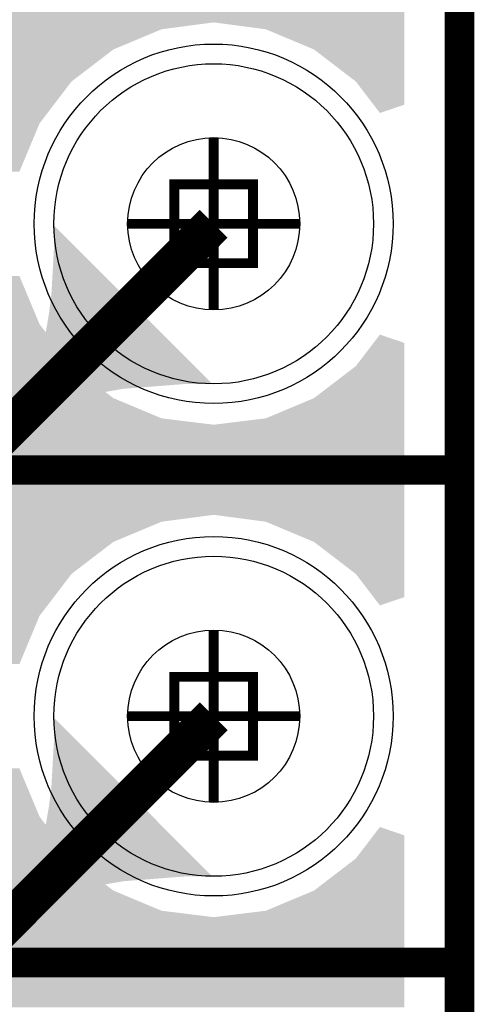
# Model space of a CAD drawing. Extents: x -0.05 to 0.95, y -0.15 to 2.1.
# Tile 84 of 188: x 0.86 to 0.95, y 0.34 to 0.54. Entities that reach past the tile are written whole.
import ezdxf

# ---------------------------------------------------------------- set-up
doc = ezdxf.new("R2010")
doc.units = 0
doc.layers.get('0').update_dxf_attribs({"linetype": 'CONTINUOUS'})
for name, color, linetype in [('LTE_IOT_23_CLICK_V101A_G1', 7, 'CONTINUOUS'), ('LTE_IOT_23_CLICK_V101A_G2', 6, 'CONTINUOUS'), ('LTE_IOT_23_CLICK_V101A_GBL', 1, 'CONTINUOUS'), ('LTE_IOT_23_CLICK_V101A_GBO', 4, 'CONTINUOUS'), ('LTE_IOT_23_CLICK_V101A_GBS', 5, 'CONTINUOUS'), ('LTE_IOT_23_CLICK_V101A_GD1', 10, 'CONTINUOUS'), ('LTE_IOT_23_CLICK_V101A_GG1', 14, 'CONTINUOUS'), ('LTE_IOT_23_CLICK_V101A_GKO', 9, 'CONTINUOUS'), ('LTE_IOT_23_CLICK_V101A_GTL', 12, 'CONTINUOUS'), ('LTE_IOT_23_CLICK_V101A_GTO', 11, 'CONTINUOUS'), ('LTE_IOT_23_CLICK_V101A_GTS', 8, 'CONTINUOUS'), ('LTE_IOT_23_CLICK_V101A_TXT', 15, 'CONTINUOUS')]:
    doc.layers.add(name, color=color, linetype=linetype)

# ---------------------------------------------------------------- blocks, each defined once
blk = doc.blocks.new('ROUND_4')
blk.add_circle((0, 0), 0.0325)
blk = doc.blocks.new('ROUND_70')
blk.add_circle((0, 0), 0.0365)
blk = doc.blocks.new('ROUND_149')
blk.add_circle((0, 0), 0.0175)

msp = doc.modelspace()

# ---------------------------------------------------------------- linework, layer by layer
at = {"layer": 'LTE_IOT_23_CLICK_V101A_G1', "const_width": 0.008}
for points in [[(0.757, 0.357), (0.9, 0.5)], [(0.82, 0.32), (0.9, 0.4)]]:
    msp.add_lwpolyline(points, dxfattribs=at)
at = {"layer": 'LTE_IOT_23_CLICK_V101A_G1'}
for points in [[(-0.0388, 0.5409), (-0.0388, 0.5592), (0.9388, 0.5409), (0.9388, 0.5592)], [(0.0106, 0.5395), (0, 0.5409), (0.8894, 0.5395), (0.9, 0.5409)], [(0.9106, 0.5395), (0.9, 0.5409), (0.9388, 0.5395), (0.9388, 0.5409)], [(0.0204, 0.5354), (0.0106, 0.5395), (0.8796, 0.5354), (0.8894, 0.5395)], [(0.9204, 0.5354), (0.9106, 0.5395), (0.9388, 0.5354), (0.9388, 0.5395)], [(0.0289, 0.5289), (0.0204, 0.5354), (0.8711, 0.5289), (0.8796, 0.5354)], [(0.9289, 0.5289), (0.9204, 0.5354), (0.9388, 0.5289), (0.9388, 0.5354)], [(0.0354, 0.5204), (0.0289, 0.5289), (0.8646, 0.5204), (0.8711, 0.5289)], [(0.9325, 0.5242), (0.9289, 0.5289), (0.9388, 0.5242), (0.9388, 0.5289)], [(0.9338, 0.5225), (0.9325, 0.5242), (0.9338, 0.5225), (0.9388, 0.5242)], [(0.0395, 0.5106), (0.0354, 0.5204), (0.8605, 0.5106), (0.8646, 0.5204)], [(0.8675, 0.4946), (0.8675, 0.4997), (0.8726, 0.4946), (0.8675, 0.4997)], [(0.867, 0.4856), (0.8675, 0.4946), (0.8816, 0.4856), (0.8726, 0.4946)], [(0.8665, 0.4817), (0.867, 0.4856), (0.8855, 0.4817), (0.8816, 0.4856)], [(0.8659, 0.4782), (0.8665, 0.4817), (0.889, 0.4782), (0.8855, 0.4817)], [(0.8651, 0.475), (0.8659, 0.4782), (0.8922, 0.475), (0.889, 0.4782)], [(0.9325, 0.4758), (0.9338, 0.4775), (0.9388, 0.4758), (0.9338, 0.4775)], [(0.8642, 0.4723), (0.8651, 0.475), (0.8949, 0.4723), (0.8922, 0.475)], [(0.9289, 0.4711), (0.9325, 0.4758), (0.9388, 0.4711), (0.9388, 0.4758)], [(0.8632, 0.4699), (0.8642, 0.4723), (0.8973, 0.4699), (0.8949, 0.4723)], [(0.8619, 0.4679), (0.8632, 0.4699), (0.8993, 0.4679), (0.8973, 0.4699)], [(0.9204, 0.4646), (0.9289, 0.4711), (0.9388, 0.4646), (0.9388, 0.4711)], [(0.86159, 0.4675), (0.8619, 0.4679), (0.8997, 0.4675), (0.8993, 0.4679)], [(0.8606, 0.4662), (0.86083, 0.4665), (0.87995, 0.4662), (0.8817, 0.4665)], [(0.8609, 0.4659), (0.8606, 0.4662), (0.8782, 0.4659), (0.87995, 0.4662)], [(0.86083, 0.4665), (0.86159, 0.4675), (0.8817, 0.4665), (0.8946, 0.4675)], [(0.8617, 0.4651), (0.8609, 0.4659), (0.875, 0.4651), (0.8782, 0.4659)], [(0.8626, 0.4642), (0.8617, 0.4651), (0.8723, 0.4642), (0.875, 0.4651)], [(0.8636, 0.4632), (0.8626, 0.4642), (0.8699, 0.4632), (0.8723, 0.4642)], [(0.9106, 0.4605), (0.9204, 0.4646), (0.9388, 0.4605), (0.9388, 0.4646)], [(0.8649, 0.4619), (0.8636, 0.4632), (0.8679, 0.4619), (0.8699, 0.4632)], [(0.8662, 0.4606), (0.8649, 0.4619), (0.8662, 0.4606), (0.8679, 0.4619)], [(0.9, 0.4592), (0.9106, 0.4605), (0.9388, 0.4592), (0.9388, 0.4605)], [(0.8773, 0.4573), (0.8799, 0.4579), (0.9388, 0.4573), (0.9388, 0.4579)], [(0.8799, 0.4579), (0.8827, 0.4584), (0.9388, 0.4579), (0.9388, 0.4584)], [(0.8827, 0.4584), (0.89354, 0.4592), (0.9388, 0.4584), (0.9388, 0.4592)], [(0.89354, 0.4592), (0.8949, 0.4593), (0.9, 0.4592), (0.8986, 0.4593)], [(0.8726, 0.4553), (0.8737, 0.4559), (0.9388, 0.4553), (0.9388, 0.4559)], [(0.8737, 0.4559), (0.8752, 0.4566), (0.9388, 0.4559), (0.9388, 0.4566)], [(0.8752, 0.4566), (0.8773, 0.4573), (0.9388, 0.4566), (0.9388, 0.4573)], [(0.8582, 0.4409), (0.8726, 0.4553), (0.9388, 0.4409), (0.9388, 0.4553)], [(0.8568, 0.4395), (0.8582, 0.4409), (0.8894, 0.4395), (0.9, 0.4409)], [(0.9106, 0.4395), (0.9, 0.4409), (0.9388, 0.4395), (0.9388, 0.4409)], [(0.8527, 0.4354), (0.8568, 0.4395), (0.8796, 0.4354), (0.8894, 0.4395)], [(0.9204, 0.4354), (0.9106, 0.4395), (0.9388, 0.4354), (0.9388, 0.4395)], [(0.8462, 0.4289), (0.8527, 0.4354), (0.8711, 0.4289), (0.8796, 0.4354)], [(0.9289, 0.4289), (0.9204, 0.4354), (0.9388, 0.4289), (0.9388, 0.4354)], [(0.8377, 0.4204), (0.8462, 0.4289), (0.8646, 0.4204), (0.8711, 0.4289)], [(0.9325, 0.4242), (0.9289, 0.4289), (0.9388, 0.4242), (0.9388, 0.4289)], [(0.9338, 0.4225), (0.9325, 0.4242), (0.9338, 0.4225), (0.9388, 0.4242)], [(0.8279, 0.4106), (0.8377, 0.4204), (0.8605, 0.4106), (0.8646, 0.4204)], [(0.8675, 0.3946), (0.8675, 0.3997), (0.8726, 0.3946), (0.8675, 0.3997)], [(0.867, 0.3856), (0.8675, 0.3946), (0.8816, 0.3856), (0.8726, 0.3946)], [(0.8665, 0.3817), (0.867, 0.3856), (0.8855, 0.3817), (0.8816, 0.3856)], [(0.8659, 0.3782), (0.8665, 0.3817), (0.889, 0.3782), (0.8855, 0.3817)], [(0.8651, 0.375), (0.8659, 0.3782), (0.8922, 0.375), (0.889, 0.3782)], [(0.9325, 0.3758), (0.9338, 0.3775), (0.9388, 0.3758), (0.9338, 0.3775)], [(0.8642, 0.3723), (0.8651, 0.375), (0.8949, 0.3723), (0.8922, 0.375)], [(0.9289, 0.3711), (0.9325, 0.3758), (0.9388, 0.3711), (0.9388, 0.3758)], [(0.8632, 0.3699), (0.8642, 0.3723), (0.8973, 0.3699), (0.8949, 0.3723)], [(0.9204, 0.3646), (0.9289, 0.3711), (0.9388, 0.3646), (0.9388, 0.3711)], [(0.8619, 0.3679), (0.8632, 0.3699), (0.8993, 0.3679), (0.8973, 0.3699)], [(0.8606, 0.3662), (0.86083, 0.3665), (0.87995, 0.3662), (0.8817, 0.3665)], [(0.8609, 0.3659), (0.8606, 0.3662), (0.8782, 0.3659), (0.87995, 0.3662)], [(0.86083, 0.3665), (0.86159, 0.3675), (0.8817, 0.3665), (0.8946, 0.3675)], [(0.86159, 0.3675), (0.8619, 0.3679), (0.8997, 0.3675), (0.8993, 0.3679)], [(0.8617, 0.3651), (0.8609, 0.3659), (0.875, 0.3651), (0.8782, 0.3659)], [(0.8626, 0.3642), (0.8617, 0.3651), (0.8723, 0.3642), (0.875, 0.3651)], [(0.8636, 0.3632), (0.8626, 0.3642), (0.8699, 0.3632), (0.8723, 0.3642)], [(0.9106, 0.3605), (0.9204, 0.3646), (0.9388, 0.3605), (0.9388, 0.3646)], [(0.8649, 0.3619), (0.8636, 0.3632), (0.8679, 0.3619), (0.8699, 0.3632)], [(0.8662, 0.3606), (0.8649, 0.3619), (0.8662, 0.3606), (0.8679, 0.3619)], [(0.9, 0.3592), (0.9106, 0.3605), (0.9388, 0.3592), (0.9388, 0.3605)], [(0.8799, 0.3579), (0.8827, 0.3584), (0.9388, 0.3579), (0.9388, 0.3584)], [(0.8827, 0.3584), (0.89354, 0.3592), (0.9388, 0.3584), (0.9388, 0.3592)], [(0.89354, 0.3592), (0.8949, 0.3593), (0.9, 0.3592), (0.8986, 0.3593)], [(0.8737, 0.3559), (0.8752, 0.3566), (0.9388, 0.3559), (0.9388, 0.3566)], [(0.8752, 0.3566), (0.8773, 0.3573), (0.9388, 0.3566), (0.9388, 0.3573)], [(0.8773, 0.3573), (0.8799, 0.3579), (0.9388, 0.3573), (0.9388, 0.3579)], [(0.8582, 0.3409), (0.8726, 0.3553), (0.9388, 0.3409), (0.9388, 0.3553)], [(0.8726, 0.3553), (0.8737, 0.3559), (0.9388, 0.3553), (0.9388, 0.3559)]]:
    msp.add_solid(points, dxfattribs=at)
at = {"layer": 'LTE_IOT_23_CLICK_V101A_G2'}
for points in [[(0.8212, 0.5409), (0.8212, 0.5592), (0.9388, 0.5409), (0.9388, 0.5592)], [(0.8212, 0.5395), (0.8212, 0.5409), (0.8894, 0.5395), (0.9, 0.5409)], [(0.9106, 0.5395), (0.9, 0.5409), (0.9388, 0.5395), (0.9388, 0.5409)], [(0.8212, 0.5354), (0.8212, 0.5395), (0.8796, 0.5354), (0.8894, 0.5395)], [(0.9204, 0.5354), (0.9106, 0.5395), (0.9388, 0.5354), (0.9388, 0.5395)], [(0.8212, 0.5289), (0.8212, 0.5354), (0.8711, 0.5289), (0.8796, 0.5354)], [(0.9289, 0.5289), (0.9204, 0.5354), (0.9388, 0.5289), (0.9388, 0.5354)], [(0.8212, 0.5204), (0.8212, 0.5289), (0.8646, 0.5204), (0.8711, 0.5289)], [(0.9325, 0.5242), (0.9289, 0.5289), (0.9388, 0.5242), (0.9388, 0.5289)], [(0.9338, 0.5225), (0.9325, 0.5242), (0.9338, 0.5225), (0.9388, 0.5242)], [(0.8212, 0.5106), (0.8212, 0.5204), (0.8605, 0.5106), (0.8646, 0.5204)], [(0.8212, 0.4796), (0.8212, 0.4894), (0.8646, 0.4796), (0.8605, 0.4894)], [(0.8212, 0.4743), (0.8212, 0.4796), (0.86865, 0.4743), (0.8646, 0.4796)], [(0.9325, 0.4758), (0.9338, 0.4775), (0.9388, 0.4758), (0.9338, 0.4775)], [(0.82338, 0.4711), (0.8213, 0.4743), (0.8711, 0.4711), (0.86865, 0.4743)], [(0.9289, 0.4711), (0.9325, 0.4758), (0.9388, 0.4711), (0.9388, 0.4758)], [(0.825, 0.4686), (0.82338, 0.4711), (0.87437, 0.4686), (0.8711, 0.4711)], [(0.9204, 0.4646), (0.9289, 0.4711), (0.9388, 0.4646), (0.9388, 0.4711)], [(0.82579, 0.4646), (0.825, 0.4686), (0.8796, 0.4646), (0.87437, 0.4686)], [(0.8263, 0.462), (0.82579, 0.4646), (0.88582, 0.462), (0.8796, 0.4646)], [(0.9106, 0.4605), (0.9204, 0.4646), (0.9388, 0.4605), (0.9388, 0.4646)], [(0.826, 0.4605), (0.8263, 0.462), (0.8894, 0.4605), (0.88582, 0.462)], [(0.82575, 0.4592), (0.826, 0.4605), (0.9, 0.4592), (0.8894, 0.4605)], [(0.9, 0.4592), (0.9106, 0.4605), (0.9388, 0.4592), (0.9388, 0.4605)], [(0.825, 0.4554), (0.82575, 0.4592), (0.9388, 0.4554), (0.9388, 0.4592)], [(0.8213, 0.4497), (0.825, 0.4554), (0.9388, 0.4497), (0.9388, 0.4554)], [(0.8156, 0.446), (0.8213, 0.4497), (0.9388, 0.446), (0.9388, 0.4497)], [(0.809, 0.4447), (0.8156, 0.446), (0.9388, 0.4447), (0.9388, 0.446)], [(0.7832, 0.4409), (0.7832, 0.4447), (0.9388, 0.4409), (0.9388, 0.4447)], [(0.7832, 0.4395), (0.7832, 0.4409), (0.8894, 0.4395), (0.9, 0.4409)], [(0.9106, 0.4395), (0.9, 0.4409), (0.9388, 0.4395), (0.9388, 0.4409)], [(0.7832, 0.4354), (0.7832, 0.4395), (0.8796, 0.4354), (0.8894, 0.4395)], [(0.9204, 0.4354), (0.9106, 0.4395), (0.9388, 0.4354), (0.9388, 0.4395)], [(0.7832, 0.4289), (0.7832, 0.4354), (0.8711, 0.4289), (0.8796, 0.4354)], [(0.9289, 0.4289), (0.9204, 0.4354), (0.9388, 0.4289), (0.9388, 0.4354)], [(0.7832, 0.4204), (0.7832, 0.4289), (0.8646, 0.4204), (0.8711, 0.4289)], [(0.9325, 0.4242), (0.9289, 0.4289), (0.9388, 0.4242), (0.9388, 0.4289)], [(0.9338, 0.4225), (0.9325, 0.4242), (0.9338, 0.4225), (0.9388, 0.4242)], [(0.7832, 0.4106), (0.7832, 0.4204), (0.8605, 0.4106), (0.8646, 0.4204)], [(0.7832, 0.3796), (0.7832, 0.3894), (0.8646, 0.3796), (0.8605, 0.3894)], [(0.7832, 0.3711), (0.7832, 0.3796), (0.8711, 0.3711), (0.8646, 0.3796)], [(0.9325, 0.3758), (0.9338, 0.3775), (0.9388, 0.3758), (0.9338, 0.3775)], [(0.9289, 0.3711), (0.9325, 0.3758), (0.9388, 0.3711), (0.9388, 0.3758)], [(0.7832, 0.3646), (0.7832, 0.3711), (0.8796, 0.3646), (0.8711, 0.3711)], [(0.9204, 0.3646), (0.9289, 0.3711), (0.9388, 0.3646), (0.9388, 0.3711)], [(0.7832, 0.3605), (0.7832, 0.3646), (0.8894, 0.3605), (0.8796, 0.3646)], [(0.9106, 0.3605), (0.9204, 0.3646), (0.9388, 0.3605), (0.9388, 0.3646)], [(0.7832, 0.3592), (0.7832, 0.3605), (0.9, 0.3592), (0.8894, 0.3605)], [(0.9, 0.3592), (0.9106, 0.3605), (0.9388, 0.3592), (0.9388, 0.3605)], [(0.7832, 0.3409), (0.7832, 0.3592), (0.9388, 0.3409), (0.9388, 0.3592)]]:
    msp.add_solid(points, dxfattribs=at)
at = {"layer": 'LTE_IOT_23_CLICK_V101A_GBO', "const_width": 0.006}
for points in [[(0.706, 0.45), (0.95, 0.45)], [(0.706, 0.45), (0.95, 0.45)], [(0.706, 0.35), (0.95, 0.35)], [(0.706, 0.35), (0.95, 0.35)]]:
    msp.add_lwpolyline(points, dxfattribs=at)
at = {"layer": 'LTE_IOT_23_CLICK_V101A_GD1', "const_width": 0.002}
for points in [[(0.892, 0.492), (0.892, 0.508), (0.908, 0.508), (0.908, 0.492), (0.892, 0.492)], [(0.892, 0.392), (0.892, 0.408), (0.908, 0.408), (0.908, 0.392), (0.892, 0.392)]]:
    msp.add_lwpolyline(points, dxfattribs=at)
at = {"layer": 'LTE_IOT_23_CLICK_V101A_GG1', "const_width": 0.002}
for points in [[(0.9, 0.4825), (0.9, 0.5175)], [(0.8825, 0.5), (0.9175, 0.5)], [(0.9, 0.3825), (0.9, 0.4175)], [(0.8825, 0.4), (0.9175, 0.4)]]:
    msp.add_lwpolyline(points, dxfattribs=at)
at = {"layer": 'LTE_IOT_23_CLICK_V101A_GKO', "const_width": 0.006}
msp.add_lwpolyline([(0.95, -0.05), (0.95, 2.01)], dxfattribs=at)
at = {"layer": 'LTE_IOT_23_CLICK_V101A_GTO', "const_width": 0.006}
for points in [[(0.747, 0.45), (0.95, 0.45)], [(0.747, 0.45), (0.95, 0.45)], [(0.747, 0.35), (0.95, 0.35)], [(0.747, 0.35), (0.95, 0.35)]]:
    msp.add_lwpolyline(points, dxfattribs=at)

# ---------------------------------------------------------------- block references
at = {"layer": 'LTE_IOT_23_CLICK_V101A_G1'}
for p in [(0.9, 0.5), (0.9, 0.4)]:
    msp.add_blockref('ROUND_4', p, dxfattribs=at)
at = {"layer": 'LTE_IOT_23_CLICK_V101A_GBL'}
for p in [(0.9, 0.5), (0.9, 0.4)]:
    msp.add_blockref('ROUND_4', p, dxfattribs=at)
at = {"layer": 'LTE_IOT_23_CLICK_V101A_GBS'}
for p in [(0.9, 0.5), (0.9, 0.4)]:
    msp.add_blockref('ROUND_70', p, dxfattribs=at)
at = {"layer": 'LTE_IOT_23_CLICK_V101A_GTL'}
for p in [(0.9, 0.5), (0.9, 0.4)]:
    msp.add_blockref('ROUND_4', p, dxfattribs=at)
at = {"layer": 'LTE_IOT_23_CLICK_V101A_GTS'}
for p in [(0.9, 0.5), (0.9, 0.4)]:
    msp.add_blockref('ROUND_70', p, dxfattribs=at)
at = {"layer": 'LTE_IOT_23_CLICK_V101A_TXT'}
for p in [(0.9, 0.5), (0.9, 0.4)]:
    msp.add_blockref('ROUND_149', p, dxfattribs=at)

doc.saveas('drawing.dxf')
